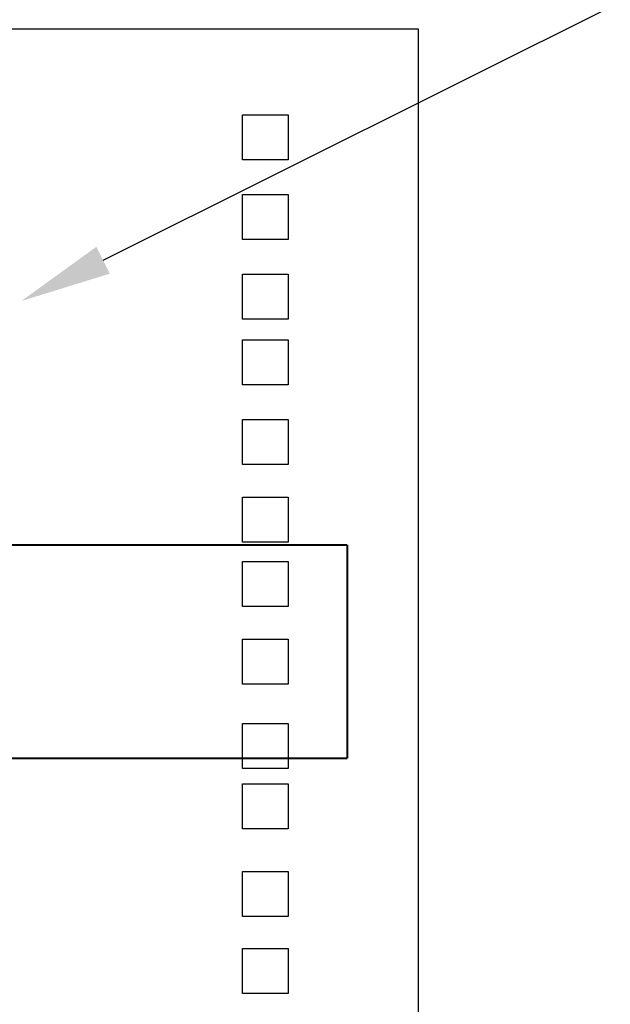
# Model space of a CAD drawing. Header units: millimetres. Extents: x -91 to 1961, y -1152 to 358.
# Tile 12 of 256: x 948 to 977, y -565 to -517. Entities that reach past the tile are written whole.
import ezdxf
from ezdxf import colors
from ezdxf.entities.mleader import LeaderData, LeaderLine
from ezdxf.math import Vec2, Vec3

# ---------------------------------------------------------------- set-up
doc = ezdxf.new("R2010")
doc.units = ezdxf.units.MM
doc.header["$MEASUREMENT"] = 0
doc.layers.get('0').update_dxf_attribs({"linetype": 'CONTINUOUS'})

msp = doc.modelspace()

# ---------------------------------------------------------------- linework, layer by layer
for points in [[(836.706, -517.132), (967.442, -517.132), (967.442, -655.611), (836.706, -655.611)], [(958.794, -521.355), (961.047, -521.355), (961.047, -523.569), (958.794, -523.569)], [(958.794, -525.276), (961.047, -525.276), (961.047, -527.491), (958.794, -527.491)], [(958.794, -529.198), (961.047, -529.198), (961.047, -531.412), (958.794, -531.412)], [(958.794, -532.428), (961.047, -532.428), (961.047, -534.642), (958.794, -534.642)], [(958.794, -536.349), (961.047, -536.349), (961.047, -538.563), (958.794, -538.563)], [(958.794, -540.172), (961.047, -540.172), (961.047, -542.386), (958.794, -542.386)], [(958.794, -543.336), (961.047, -543.336), (961.047, -545.55), (958.794, -545.55)], [(958.794, -547.158), (961.047, -547.158), (961.047, -549.373), (958.794, -549.373)], [(958.794, -551.311), (961.047, -551.311), (961.047, -553.525), (958.794, -553.525)], [(958.794, -554.277), (961.047, -554.277), (961.047, -556.491), (958.794, -556.491)], [(958.794, -558.594), (961.047, -558.594), (961.047, -560.808), (958.794, -560.808)], [(958.794, -562.383), (961.047, -562.383), (961.047, -564.598), (958.794, -564.598)]]:
    msp.add_lwpolyline(points, close=True)
at = {"color": 0, "const_width": 0.105}
for points in [[(840.483, -542.519), (963.953, -542.519)], [(963.953, -542.519), (963.953, -553.019)], [(963.953, -553.019), (840.483, -553.019)]]:
    msp.add_lwpolyline(points, dxfattribs=at)
at = {"color": 135, "const_width": 0.0003}
for points in [[(963.952, -547.769), (963.955, -547.769)], [(963.953, -547.767), (963.953, -547.77)]]:
    msp.add_lwpolyline(points, dxfattribs=at)

# ---------------------------------------------------------------- leaders
ml = msp.add_multileader_mtext('Standard')
ml.set_content('{\\fArial|b0|i0|c238|p0;DS-3T0510HP-E/HS - Switch przemysłowy 8x PoE + 2x SFP, Gigabit - Hikvision}', color=256)
ml.set_leader_properties()
ml.build(insert=Vec2(0, 0))
ml.multileader.update_dxf_attribs({"dogleg_length": 2, "arrow_head_size": 4.5})
ctx = ml.context
ctx.base_point, ctx.char_height, ctx.arrow_head_size, ctx.landing_gap_size, ctx.plane_origin = Vec3(990.945, -512.03), 4.5, 4.5, 1.2, Vec3(947.904, -530.519)
notes = []
notes.append((ctx, [(0, (1, 1, 0), (984.945, -512.03), (1, 0), 6, [(0, [(947.904, -530.519)], 256, [])])]))
ctx.mtext.insert, ctx.mtext.width, ctx.mtext.flow_direction = Vec3(992.145, -509.08), 61.24878, 5
for ctx, leaders in notes:
    for number, flags, end, landing, length, lines in leaders:
        leader = LeaderData()
        leader.index, (leader.has_last_leader_line, leader.has_dogleg_vector, leader.attachment_direction) = number, flags
        leader.last_leader_point, leader.dogleg_vector, leader.dogleg_length = Vec3(end), Vec3(landing), length
        for number, points, colour, breaks in lines:
            line = LeaderLine()
            line.index, line.vertices, line.color, line.breaks = number, Vec3.list(points), colors.encode_raw_color(colour), breaks
            leader.lines.append(line)
        ctx.leaders.append(leader)

doc.saveas('drawing.dxf')
